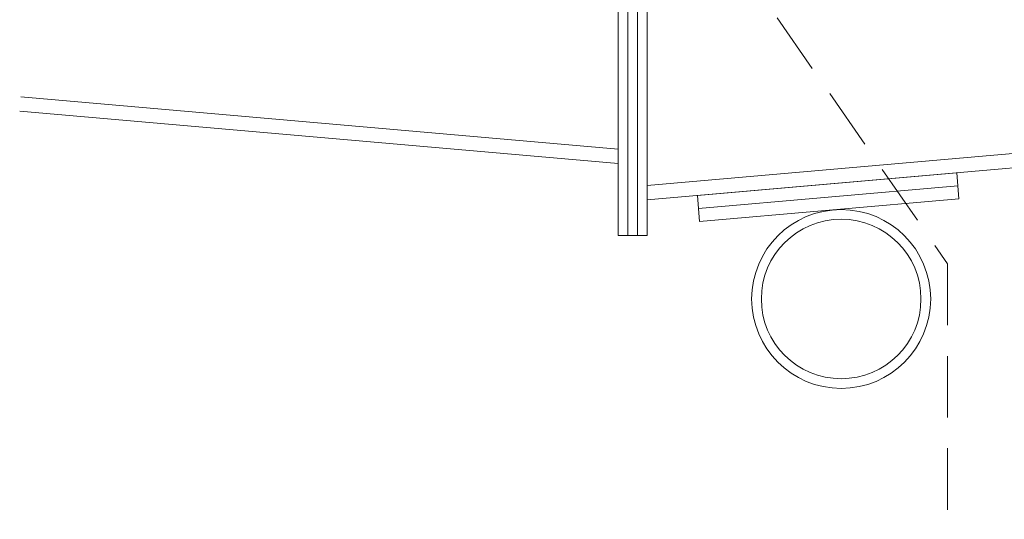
# Model space of a CAD drawing. Header units: millimetres. Extents: x -485339 to 350584, y -1189936 to 0.
# Tile 32 of 256: x -310321 to -309306, y -1062533 to -1062017. Entities that reach past the tile are written whole.
import ezdxf

# ---------------------------------------------------------------- set-up
doc = ezdxf.new("R2010")
doc.units = ezdxf.units.MM
doc.header["$LTSCALE"] = 10
doc.linetypes.add('ČÁRKOVANÁ', pattern=[19.05, 12.7, -6.35])
for name, color, linetype, lineweight in [('N_popis', 10, 'Continuous', 18), ('N_čáry_pod', 10, 'ČÁRKOVANÁ', 18), ('St_čáry_plné', 250, 'Continuous', 18)]:
    doc.layers.add(name, color=color, linetype=linetype, lineweight=lineweight)
doc.styles.get("Standard").update_dxf_attribs({"font": 'simplex.shx', "width": 0.8})
doc.dimstyles.get("Standard").update_dxf_attribs({"dimtxt": 0.18, "dimasz": 0.18, "dimexe": 0.18, "dimexo": 0.0625, "dimgap": 0.09, "dimtad": 0, "dimtih": 1, "dimtoh": 1, "dimdec": 4, "dimzin": 0, "dimdsep": 46, "dimtxsty": 'Standard', "dimcen": 0.09, "dimadec": 0, "dimazin": 0, "dimtfac": 1, "dimtdec": 4, "dimtofl": 0, "dimtmove": 0, "dimatfit": 3, "dimfxl": 1, "dimtolj": 1, "dimtzin": 0, "dimarcsym": 0})

msp = doc.modelspace()

# ---------------------------------------------------------------- linework, layer by layer
at = {"layer": 'N_čáry_pod', "ltscale": 0.5}
msp.add_lwpolyline([(-309648.6, -1061858.7), (-309364.5, -1062269.2), (-309364.5, -1062533)], dxfattribs=at)
at = {"layer": 'St_čáry_plné'}
for points in [[(-309704.3, -1062240.1), (-309704.3, -1061914.7)], [(-309694.3, -1062240.1), (-309694.3, -1061914.7)], [(-309684.3, -1062240.1), (-309684.3, -1061914.7)], [(-309674.3, -1062240.1), (-309674.3, -1061914.7)], [(-309704.3, -1062150.8), (-310319.9, -1062096.9)], [(-309674.3, -1062188.4), (-308628.9, -1062096.9)], [(-309704.3, -1062165.7), (-310321.2, -1062111.7)], [(-309674.3, -1062203.3), (-308627.6, -1062111.7)], [(-309704.3, -1062240.1), (-309674.3, -1062240.1)]]:
    msp.add_lwpolyline(points, dxfattribs=at)
for points in [[(-309621.4, -1062212.2), (-309354, -1062188.8), (-309355.1, -1062175.4), (-309622.5, -1062198.8)], [(-309620.2, -1062225.7), (-309352.8, -1062202.3), (-309354, -1062188.8), (-309621.4, -1062212.2)]]:
    msp.add_lwpolyline(points, close=True, dxfattribs=at)
for radius in [92.3, 82.3]:
    msp.add_circle((-309474.2, -1062305.6), radius, dxfattribs=at)

# ---------------------------------------------------------------- leaders
at = {"layer": 'N_popis'}
msp.add_leader([(-309408.4, -1061845.2), (-309167.9, -1062100.8), (-308901.2, -1062100.8)], dimstyle='Standard', override={"dimasz": 10}, dxfattribs=at)

doc.saveas('drawing.dxf')
